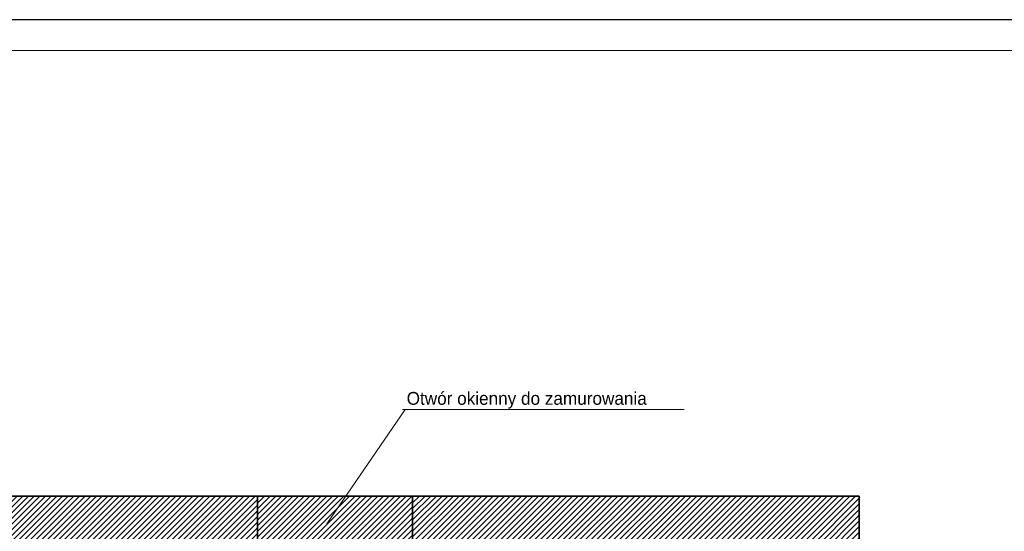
# Model space of a CAD drawing. Header units: millimetres. Extents: x -587 to 33545, y -26688 to 22494.
# Tile 246 of 256: x 14004 to 14926, y 11365 to 11844. Entities that reach past the tile are written whole.
import ezdxf

# ---------------------------------------------------------------- set-up
doc = ezdxf.new("R2010")
doc.units = ezdxf.units.MM
doc.header["$MEASUREMENT"] = 0
doc.layers.add('a3', color=3, linetype='Continuous', lineweight=30, plot=False)
for name, color, linetype, lineweight in [('A_istniejące ściany', 7, 'Continuous', 35), ('A_projektowane sciany', 5, 'Continuous', 35), ('l.wypełnien', 253, 'Continuous', 5), ('Nowe_820-G Rysunki Obrazki_Nr_pióra__23', 7, 'Continuous', 15), ('wymiarowanie', 176, 'Continuous', 9)]:
    doc.layers.add(name, color=color, linetype=linetype, lineweight=lineweight)
doc.styles.add('ROMANS', font='romans')

msp = doc.modelspace()

# ---------------------------------------------------------------- hatches: boundary and pattern name
at = {"layer": 'l.wypełnien'}
h = msp.add_hatch(dxfattribs=at)
h.set_pattern_fill('ANSI31', color=256, scale=30, style=0)
h.set_pattern_definition([(45, (4866.0028, 29.4387), (-2.6516504, 2.6516504), [])])
edge = h.paths.add_edge_path()
edge.add_line((13798.19, 10950.14), (13798.19, 11008.11))
edge.add_line((13798.19, 11008.11), (13798.19, 11052.61))
edge.add_line((13798.19, 11052.61), (13798.19, 11115.99))
edge.add_line((13798.19, 11115.99), (13798.19, 11119.49))
edge.add_line((13798.19, 11119.49), (13753.19, 11119.49))
edge.add_line((13753.19, 11119.49), (13753.19, 10950.14))
edge.add_line((13753.19, 10950.14), (13798.19, 10950.14))
h.paths.add_polyline_path([(14510.52, 11125.07), (14511.19, 11125.07), (14511.19, 11351.76), (14745.19, 11351.76), (14745.19, 11263.76), (14790.19, 11263.76), (14790.19, 11398.14), (14458.09, 11398.14), (14372.19, 11398.14), (14372.19, 11352.96), (14470.19, 11352.96), (14470.19, 11125.07)])
h.paths.add_polyline_path([(13753.19, 10715.48), (13798.19, 10715.48), (13798.19, 10823.96), (14112.19, 10823.96), (14112.19, 10862.96), (14125.19, 10862.96), (14125.19, 10936.45), (14101.19, 10936.45), (14101.19, 10862.96), (13798.19, 10862.96), (13798.19, 10950.14), (13753.19, 10950.14)])
h.paths.add_polyline_path([(13841.77, 11352.96), (14101.19, 11352.96), (14125.19, 11352.96), (14226.94, 11352.96), (14226.94, 11398.14), (13841.77, 11398.14)])
h.paths.add_polyline_path([(13753.19, 11398.14), (13753.19, 11265.73), (13773.93, 11265.73), (13798.19, 11265.73), (13798.19, 11352.96), (13841.77, 11352.96), (13841.77, 11398.14)])
h.paths.add_polyline_path([(14470.19, 11125.07), (14510.52, 11125.07), (14510.52, 11119.5), (14511.19, 11119.5), (14511.19, 11034.87), (14478.19, 11034.87), (14478.19, 11047.87), (14470.19, 11047.87)])
h.paths.add_polyline_path([(14790.19, 11125.07), (14790.19, 11188.33), (14745.19, 11188.33), (14745.19, 11125.07)])
h.paths.add_polyline_path([(14112.19, 10862.96), (14112.19, 10823.96), (14132.19, 10823.96), (14132.19, 10862.96)])
h.paths.add_polyline_path([(14745.19, 11107.92), (14790.19, 11108.02), (14790.19, 11125.07), (14745.19, 11125.07)])
h.paths.add_polyline_path([(14125.19, 10936.45), (14125.19, 10956.45), (14116.18, 10956.45), (14101.19, 10956.45), (14101.19, 10936.45)])
h.paths.add_polyline_path([(14101.19, 11101.75), (14101.19, 11081.75), (14125.19, 11081.75), (14125.19, 11101.75)])
h.paths.add_polyline_path([(14101.19, 11058.45), (14116.18, 11058.45), (14125.19, 11058.45), (14125.19, 11064.59), (14125.19, 11078.45), (14101.19, 11078.45)])
h.paths.add_polyline_path([(14101.19, 11352.96), (14101.19, 11332.96), (14125.19, 11332.96), (14125.19, 11352.96)])
h.paths.add_polyline_path([(14101.19, 11216.36), (14125.19, 11216.36), (14125.19, 11216.36), (14125.19, 11220.96), (14125.19, 11228.96), (14125.19, 11228.96), (14101.19, 11228.96), (14101.19, 11220.96)])
h.paths.add_polyline_path([(14101.19, 11203.75), (14113.19, 11203.75), (14125.19, 11203.75), (14125.19, 11203.75), (14125.19, 11216.36), (14125.19, 11216.36), (14101.19, 11216.36), (14101.19, 11203.75)])
h.paths.add_polyline_path([(14125.19, 11078.45), (14125.19, 11081.35), (14125.19, 11081.75), (14101.19, 11081.75), (14101.19, 11078.45), (14125.19, 11078.45)])
h = msp.add_hatch(dxfattribs=at)
h.set_pattern_fill('ANSI31', color=5, scale=30, style=0)
h.set_pattern_definition([(45, (-6861.2965, 29.4387), (-2.65165043, 2.65165043), [])])
h.paths.add_polyline_path([(14226.94, 11352.96), (14372.19, 11352.96), (14372.19, 11398.14), (14309.66, 11398.14), (14226.94, 11398.14)])

# ---------------------------------------------------------------- linework, layer by layer
at = {"layer": 'a3'}
msp.add_lwpolyline([(13459.71, 11844.01), (13459.71, 8874.01), (17659.71, 8874.01), (17659.71, 11844.01), (13459.71, 11844.01)], dxfattribs=at)
at = {"layer": 'A_istniejące ściany', "color": 7}
for points in [[(14226.94, 11398.14), (13753.19, 11398.14)], [(14226.94, 11352.96), (14226.94, 11398.14)], [(14458.09, 11398.14), (14368.09, 11398.14)], [(14372.19, 11398.14), (14372.19, 11352.96)], [(14790.19, 11398.14), (14458.09, 11398.14)], [(14790.19, 11263.76), (14790.19, 11398.14)]]:
    msp.add_lwpolyline(points, dxfattribs=at)
at = {"layer": 'A_projektowane sciany', "ltscale": 0.3}
msp.add_lwpolyline([(14226.94, 11398.14), (14372.19, 11398.14)], dxfattribs=at)
at = {"layer": 'Nowe_820-G Rysunki Obrazki_Nr_pióra__23', "color": 7, "linetype": 'Continuous', "lineweight": 15}
for points in [[(13514.59, 11815.22), (17615, 11815.22)], [(14226.94, 11383.75), (14226.94, 11371.89)]]:
    msp.add_lwpolyline(points, dxfattribs=at)
at = {"layer": 'wymiarowanie'}
for p, q in [((14291.91, 11372.18), (14365.13, 11479.24)), ((14362.82, 11479.24), (14626.48, 11479.24))]:
    msp.add_line(p, q, dxfattribs=at)

# ---------------------------------------------------------------- texts
at = {"layer": 'wymiarowanie', "color": 6, "linetype": 'Continuous', "insert": (14694.28, 11495.59), "char_height": 12, "width": 327.6277, "attachment_point": 3, "style": 'ROMANS'}
msp.add_mtext('\\pxql;{\\fCentury Gothic|b0|i0|c238|p0;\\C256;Otwór okienny do zamurowania\\P\\P }', dxfattribs=at)

doc.saveas('drawing.dxf')
